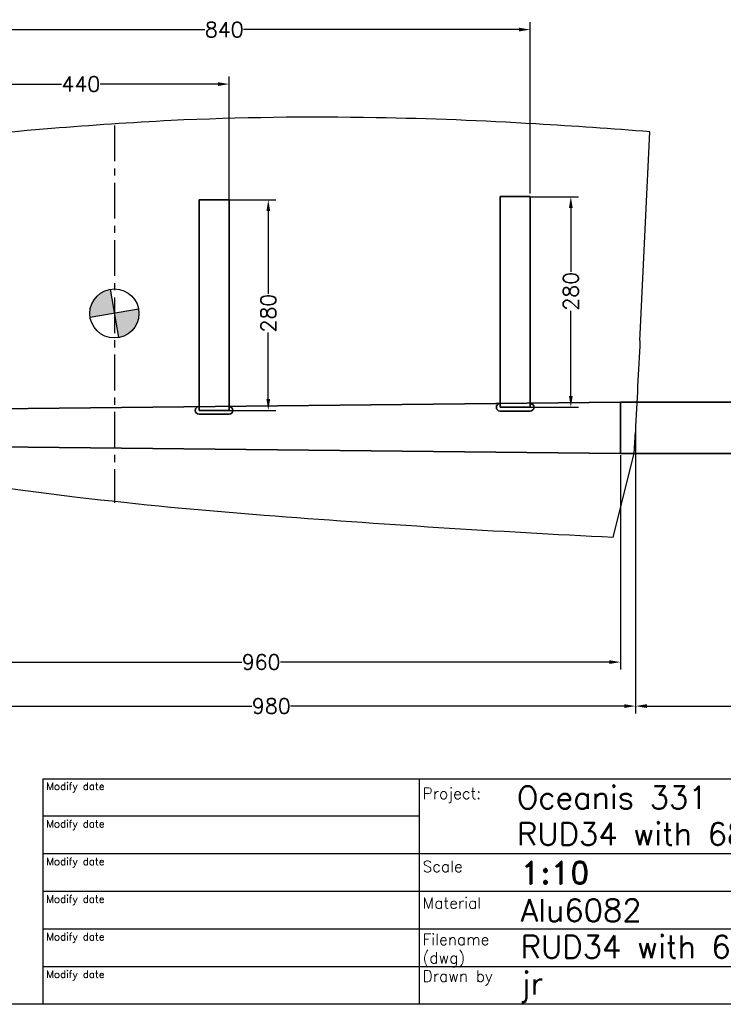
# Model space of a CAD drawing. Extents: x -2710 to 390, y -788 to 1362.
# Tile 2 of 5: x -1591 to -656, y -738 to 571. Entities that reach past the tile are written whole.
import ezdxf

# ---------------------------------------------------------------- set-up
doc = ezdxf.new("R2010")
doc.units = 0
doc.header["$LTSCALE"] = 1.5
doc.header["$PDMODE"] = 2
doc.header["$PDSIZE"] = 5
doc.linetypes.add('CENTER', pattern=[50.8, 31.75, -6.35, 6.35, -6.35])
doc.layers.get('DEFPOINTS').update_dxf_attribs({"linetype": 'CONTINUOUS'})
for name, color, linetype in [('Blade', 1, 'CONTINUOUS'), ('CENTER', 9, 'CENTER'), ('RAMME', 7, 'CONTINUOUS')]:
    doc.layers.add(name, color=color, linetype=linetype)
doc.layers.add('DIMS', color=7, linetype='CONTINUOUS', lineweight=15)
doc.layers.add('STOCK', color=5, linetype='CONTINUOUS', lineweight=35)
doc.styles.add('ROMAND', font='romand')
doc.styles.add('ROMANS', font='romans')
doc.dimstyles.new('Text 20', dxfattribs={"dimtxt": 20, "dimasz": 15, "dimexe": 10, "dimexo": 0, "dimgap": 0, "dimtad": 0, "dimdsep": 46, "dimtxsty": 'ROMANS', "dimcen": 10, "dimazin": 2, "dimtfac": 0.65, "dimtofl": 0, "dimtmove": 0, "dimatfit": 0, "dimfxl": 0, "dimtolj": 1, "dimarcsym": 0})

# ---------------------------------------------------------------- blocks, each defined once
blk = doc.blocks.new('*D80')
at = {"layer": 'DEFPOINTS', "color": 0}
for p in [(-772.5, 28.5), (-1752.5, 4.5), (-1752.5, -341.5)]:
    blk.add_point(p, dxfattribs=at)
at = {"layer": 'DIMS', "color": 0, "lineweight": -2}
for p, q in [((-772.5, 28.5), (-772.5, -351.5)), ((-1752.5, 4.5), (-1752.5, -351.5)), ((-1737.5, -341.5), (-1282.2, -341.5)), ((-787.5, -341.5), (-1230.8, -341.5))]:
    blk.add_line(p, q, dxfattribs=at)
at = {"layer": 'DIMS', "color": 0}
for points in [[(-1737.5, -339), (-1737.5, -344), (-1752.5, -341.5)], [(-787.5, -339), (-787.5, -344), (-772.5, -341.5)]]:
    blk.add_solid(points, dxfattribs=at)
at = {"layer": 'DIMS', "color": 0, "insert": (-1256.5, -341.5), "char_height": 20, "attachment_point": 5, "style": 'ROMANS'}
blk.add_mtext('\\A1;980', dxfattribs=at)
blk = doc.blocks.new('*D81')
at = {"layer": 'DEFPOINTS', "color": 0}
for p in [(-1752.5, 4.5), (-792.5, -8), (-792.5, -283)]:
    blk.add_point(p, dxfattribs=at)
at = {"layer": 'DIMS', "color": 0, "lineweight": -2}
for p, q in [((-1752.5, 4.5), (-1752.5, -293)), ((-792.5, -8), (-792.5, -293)), ((-1737.5, -283), (-1295.7, -283)), ((-807.5, -283), (-1244.3, -283))]:
    blk.add_line(p, q, dxfattribs=at)
at = {"layer": 'DIMS', "color": 0}
for points in [[(-1737.5, -280.5), (-1737.5, -285.5), (-1752.5, -283)], [(-807.5, -280.5), (-807.5, -285.5), (-792.5, -283)]]:
    blk.add_solid(points, dxfattribs=at)
at = {"layer": 'DIMS', "color": 0, "insert": (-1270, -283), "char_height": 20, "attachment_point": 5, "style": 'ROMANS'}
blk.add_mtext('\\A1;960', dxfattribs=at)
blk = doc.blocks.new('*D82')
at = {"layer": 'DEFPOINTS', "color": 0}
for p in [(-912.5, 335.8), (-858.5, 335.8), (-912.5, 55.8)]:
    blk.add_point(p, dxfattribs=at)
at = {"layer": 'DIMS', "color": 0, "lineweight": -2}
for p, q in [((-912.5, 335.8), (-848.5, 335.8)), ((-858.5, 320.8), (-858.5, 235.7)), ((-858.5, 70.8), (-858.5, 184.2)), ((-912.5, 55.8), (-848.5, 55.8))]:
    blk.add_line(p, q, dxfattribs=at)
at = {"layer": 'DIMS', "color": 0}
for points in [[(-861, 320.8), (-856, 320.8), (-858.5, 335.8)], [(-861, 70.8), (-856, 70.8), (-858.5, 55.8)]]:
    blk.add_solid(points, dxfattribs=at)
at = {"layer": 'DIMS', "color": 0, "insert": (-858.5, 210), "char_height": 20, "attachment_point": 5, "rotation": 90, "style": 'ROMANS'}
blk.add_mtext('\\A1;280', dxfattribs=at)
blk = doc.blocks.new('*D83')
at = {"layer": 'DEFPOINTS', "color": 0}
for p in [(-1312.5, 331.7), (-1312.5, 51.7), (-1260.5, 51.7)]:
    blk.add_point(p, dxfattribs=at)
at = {"layer": 'DIMS', "color": 0, "lineweight": -2}
for p, q in [((-1312.5, 331.7), (-1250.5, 331.7)), ((-1260.5, 316.7), (-1260.5, 206.8)), ((-1260.5, 66.7), (-1260.5, 155.3)), ((-1312.5, 51.7), (-1250.5, 51.7))]:
    blk.add_line(p, q, dxfattribs=at)
at = {"layer": 'DIMS', "color": 0}
for points in [[(-1263, 316.7), (-1258, 316.7), (-1260.5, 331.7)], [(-1263, 66.7), (-1258, 66.7), (-1260.5, 51.7)]]:
    blk.add_solid(points, dxfattribs=at)
at = {"layer": 'DIMS', "color": 0, "insert": (-1260.5, 181), "char_height": 20, "attachment_point": 5, "rotation": 90, "style": 'ROMANS'}
blk.add_mtext('\\A1;280', dxfattribs=at)
blk = doc.blocks.new('*D86')
at = {"layer": 'DEFPOINTS', "color": 0}
for p in [(-1312.5, 485.5), (-1312.5, 331.1), (-1752.5, 28.5)]:
    blk.add_point(p, dxfattribs=at)
at = {"layer": 'DIMS', "color": 0, "lineweight": -2}
for p, q in [((-1752.5, 28.5), (-1752.5, 495.5)), ((-1737.5, 485.5), (-1535.2, 485.5)), ((-1327.5, 485.5), (-1483.8, 485.5)), ((-1312.5, 331.1), (-1312.5, 495.5))]:
    blk.add_line(p, q, dxfattribs=at)
at = {"layer": 'DIMS', "color": 0}
for points in [[(-1737.5, 488), (-1737.5, 483), (-1752.5, 485.5)], [(-1327.5, 488), (-1327.5, 483), (-1312.5, 485.5)]]:
    blk.add_solid(points, dxfattribs=at)
at = {"layer": 'DIMS', "color": 0, "insert": (-1509.5, 485.5), "char_height": 20, "attachment_point": 5, "style": 'ROMANS'}
blk.add_mtext('\\A1;440', dxfattribs=at)
blk = doc.blocks.new('*D87')
at = {"layer": 'DEFPOINTS', "color": 0}
for p in [(-912.5, 558), (-912.5, 339.9), (-1752.5, 4.5)]:
    blk.add_point(p, dxfattribs=at)
at = {"layer": 'DIMS', "color": 0, "lineweight": -2}
for p, q in [((-1752.5, 4.5), (-1752.5, 568)), ((-912.5, 339.9), (-912.5, 568)), ((-1737.5, 558), (-1344.7, 558)), ((-927.5, 558), (-1293.3, 558))]:
    blk.add_line(p, q, dxfattribs=at)
at = {"layer": 'DIMS', "color": 0}
for points in [[(-1737.5, 560.5), (-1737.5, 555.5), (-1752.5, 558)], [(-927.5, 560.5), (-927.5, 555.5), (-912.5, 558)]]:
    blk.add_solid(points, dxfattribs=at)
at = {"layer": 'DIMS', "color": 0, "insert": (-1319, 558), "char_height": 20, "attachment_point": 5, "style": 'ROMANS'}
blk.add_mtext('\\A1;840', dxfattribs=at)
blk = doc.blocks.new('*D108')
at = {"layer": 'DEFPOINTS', "color": 0}
for p in [(137.5, 8), (-772.5, -5.5), (137.5, -341.5)]:
    blk.add_point(p, dxfattribs=at)
at = {"layer": 'DIMS', "color": 0, "lineweight": -2}
for p, q in [((137.5, 8), (137.5, -351.5)), ((-772.5, -5.5), (-772.5, -351.5)), ((-757.5, -341.5), (-358.7, -341.5)), ((122.5, -341.5), (-307.3, -341.5))]:
    blk.add_line(p, q, dxfattribs=at)
at = {"layer": 'DIMS', "color": 0}
for points in [[(-757.5, -339), (-757.5, -344), (-772.5, -341.5)], [(122.5, -339), (122.5, -344), (137.5, -341.5)]]:
    blk.add_solid(points, dxfattribs=at)
at = {"layer": 'DIMS', "color": 0, "insert": (-333, -341.5), "char_height": 20, "attachment_point": 5, "style": 'ROMANS'}
blk.add_mtext('\\A1;910', dxfattribs=at)

msp = doc.modelspace()

# ---------------------------------------------------------------- hatches: boundary and pattern name
at = {"layer": 'Blade'}
h = msp.add_hatch(color=256, dxfattribs=at)
h.paths.add_polyline_path([(-1464.985, 180.621), (-1459.317, 148.473, 0.36397023), (-1432.341, 180.621, 0.04366094), (-1432.837, 186.29)])
h.paths.add_polyline_path([(-1470.654, 212.769, 0.36397023), (-1497.629, 180.621, 0.04366094), (-1497.133, 174.953), (-1464.985, 180.621)])

# ---------------------------------------------------------------- linework, layer by layer
for p, q in [((-766.223, 152.944), (-753.322, 422.068)), ((-1470.654, 212.769), (-1459.317, 148.473)), ((-1432.837, 186.29), (-1497.133, 174.953)), ((-766.627, 144.522), (-766.223, 152.944)), ((-773.506, 9.223), (-773.106, 16.696)), ((-773.106, 16.696), (-772.758, 23.238)), ((-774.308, -5.5), (-773.506, 9.223)), ((-802.167, -116.835), (-774.308, -5.5))]:
    msp.add_line(p, q, dxfattribs=at)
msp.add_circle((-1464.985, 180.621), 32.644, dxfattribs=at)
for centre, radius, start, end in [((-1128.099, -4640.764), 5084.503, 92.947518, 94.7423), ((-1195.466, -3732.327), 4173.855, 88.925541, 92.665213), ((-1207.892, -4603.482), 5045.091, 86.557281, 88.969966), ((-1364.552, -7351.317), 7797.379, 85.5040247, 86.6207126), ((-549.526, -11569.742), 12037.594, 94.7601211, 97.2359144), ((46374.549, -2299.395), 47204.483, 177.0322996, 177.1796996), ((-887.29, 5250.526), 5350.901, 257.353862, 263.269823), ((-819.761, 5818.692), 5923.066, 263.2651994, 265.6802465), ((-22.341, 15916.8), 16052.589, 265.5569626, 267.2155065)]:
    msp.add_arc(centre, radius, start, end, dxfattribs=at)
at = {"layer": 'CENTER'}
msp.add_line((-1464.985, 430.573), (-1464.985, -71.136), dxfattribs=at)
at = {"layer": 'RAMME'}
for p, q in [((-1560, -438), (340, -438)), ((-1560, -438), (-1560, -738)), ((-1060, -438), (-1060, -738)), ((-1060, -488), (-1560, -488)), ((-160, -538), (-1560, -538)), ((-160, -588), (-1560, -588)), ((-160, -638), (-1560, -638)), ((-160, -688), (-1560, -688)), ((340, -738), (-2660, -738))]:
    msp.add_line(p, q, dxfattribs=at)
at = {"layer": 'STOCK'}
for p, q in [((-1312.5, 331.667), (-1352.5, 331.667)), ((-1352.5, 331.667), (-1352.5, 51.667)), ((-1312.5, 51.667), (-1312.5, 331.667)), ((-952.5, 335.833), (-952.5, 55.833)), ((-912.5, 335.833), (-952.5, 335.833)), ((-912.5, 55.833), (-912.5, 335.833)), ((-1752.5, 52.5), (-792.5, 62.5)), ((-912.5, 55.833), (-952.5, 55.833)), ((-792.5, 62.5), (-792.5, -5.5)), ((-562.499, 62.5), (-792.5, 62.5)), ((-1312.5, 51.667), (-1352.5, 51.667)), ((-1352.5, 46.667), (-1312.5, 46.667)), ((-952.5, 50.833), (-912.5, 50.833)), ((-1752.5, 4.5), (-792.5, -5.5)), ((-562.499, -5.5), (-792.5, -5.5))]:
    msp.add_line(p, q, dxfattribs=at)
for centre, start, end in [((-1352.5, 51.667), 90, 270), ((-1312.5, 51.667), 270, 90), ((-952.5, 55.833), 90, 270), ((-912.5, 55.833), 270, 90)]:
    msp.add_arc(centre, 5, start, end, dxfattribs=at)

# ---------------------------------------------------------------- texts
at = {"layer": 'RAMME'}
for s, height, style, p in [('Modify date', 9.91423, 'ROMANS', (-1555.423, -453)), ('Project:', 15, 'ROMANS', (-1055.45, -465.074)), ('Oceanis 331', 30, 'ROMANS', (-930, -478)), ('Modify date', 9.91423, 'ROMANS', (-1555.423, -503)), ('RUD34 with 68mm stock', 30, 'ROMANS', (-930, -526.571)), ('Modify date', 9.91423, 'ROMANS', (-1555.423, -553)), ('Scale ', 15, 'ROMANS', (-1055.45, -562.217)), ('1:10', 30, 'ROMAND', (-925, -578)), ('Modify date', 9.91423, 'ROMANS', (-1555.423, -603)), ('Material', 15, 'ROMANS', (-1055.45, -610.789)), ('Alu6082', 30, 'ROMANS', (-925, -628)), ('Modify date', 9.91423, 'ROMANS', (-1555.423, -653)), ('Filename', 15, 'ROMANS', (-1055.45, -659.36)), ('RUD34 with 68mm stock', 30, 'ROMANS', (-925, -676.571)), ('(dwg)', 15, 'ROMANS', (-1055.45, -683.646)), ('Modify date', 9.91423, 'ROMANS', (-1555.423, -703)), ('Drawn by', 15, 'ROMANS', (-1055.45, -707.931)), ('jr', 30, 'ROMANS', (-925, -725.143))]:
    msp.add_text(s, height=height, dxfattribs=dict(at, style=style)).set_placement(p)

# ---------------------------------------------------------------- dimensions: what is measured, and where the dimension line sits
at = {"layer": 'DIMS'}
for base, p1, p2, picture, middle in [((-912.5, 558), (-1752.5, 4.5), (-912.5, 339.875), '*D87', (-1319, 558)), ((-1312.5, 485.5), (-1752.5, 28.5), (-1312.5, 331.125), '*D86', (-1509.5, 485.5)), ((-1752.5, -341.5), (-772.499, 28.5), (-1752.5, 4.5), '*D80', (-1256.5, -341.5)), ((-792.5, -283), (-1752.5, 4.5), (-792.5, -8), '*D81', (-1270, -283)), ((137.501, -341.5), (-772.499, -5.5), (137.501, 8), '*D108', (-333, -341.5))]:
    dim = msp.add_linear_dim(base=base, p1=p1, p2=p2, dimstyle='Text 20', dxfattribs=at)
    dim.commit()
    dim.dimension.update_dxf_attribs({"geometry": picture, "text_midpoint": middle, "dimtype": 160})
for base, p1, p2, picture, middle in [((-1260.5, 51.667), (-1312.5, 331.667), (-1312.5, 51.667), '*D83', (-1260.5, 181.042)), ((-858.5, 335.833), (-912.5, 55.833), (-912.5, 335.833), '*D82', (-858.5, 209.958))]:
    dim = msp.add_linear_dim(base=base, p1=p1, p2=p2, angle=90, dimstyle='Text 20', dxfattribs=at)
    dim.commit()
    dim.dimension.update_dxf_attribs({"geometry": picture, "text_midpoint": middle, "dimtype": 160})

doc.saveas('drawing.dxf')
